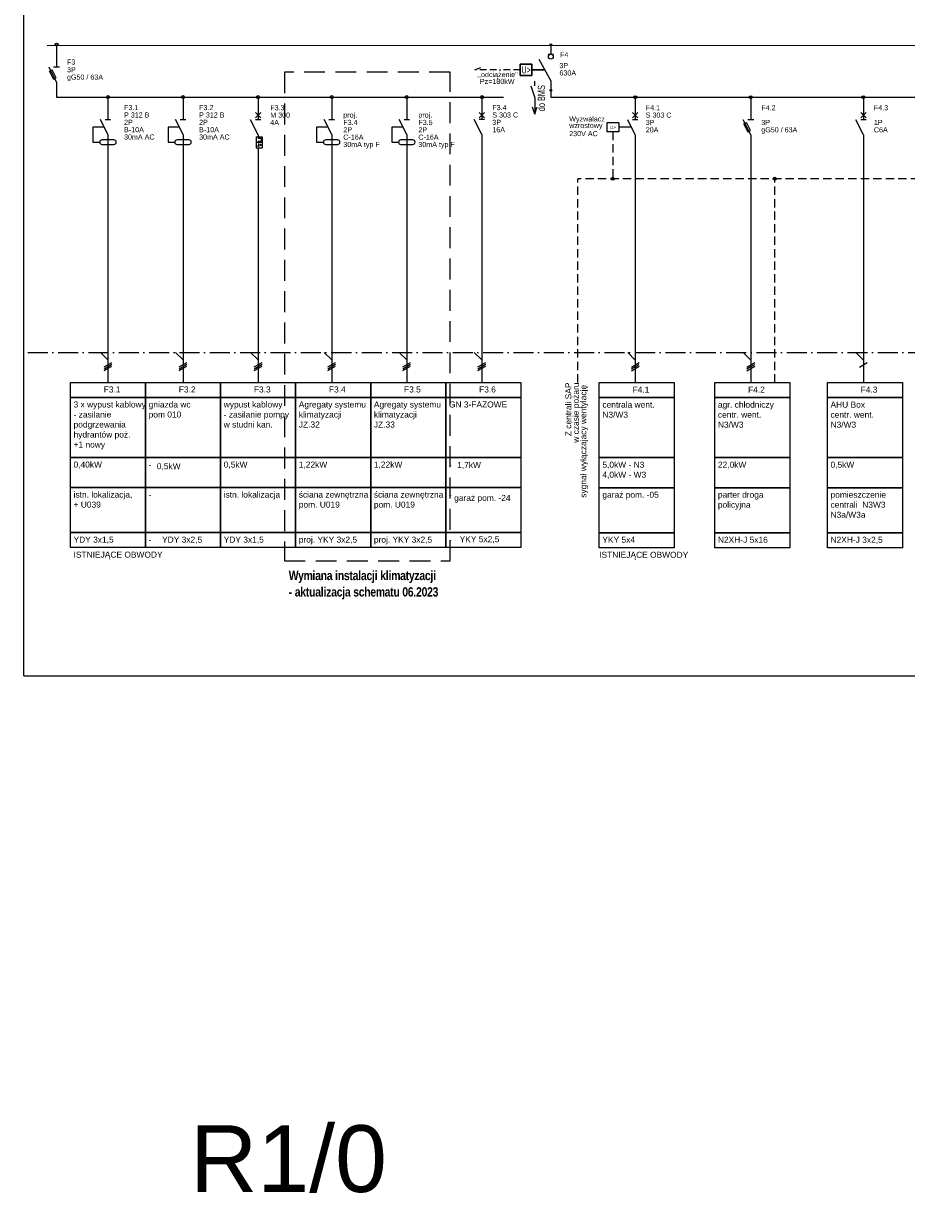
# Model space of a CAD drawing. Header units: centimetres. Extents: x -4250 to -484, y 169 to 6592.
# Tile 44 of 178: x -2691 to -2426, y 2811 to 3166. Entities that reach past the tile are written whole.
import ezdxf
from ezdxf.enums import TextEntityAlignment as Align

# ---------------------------------------------------------------- set-up
doc = ezdxf.new("R2010")
doc.units = ezdxf.units.CM
for name, pattern in [('ACAD_ISO10W100', [18, 12, -3, 0, -3]), ('BORDER2', [0.875, 0.25, -0.125, 0.25, -0.125, 0, -0.125]), ('DISCONTINU2', [0.375, 0.25, -0.125]), ('MIXTE', [1, 0.5, -0.19, 0.12, -0.19])]:
    doc.linetypes.add(name, pattern=pattern)
for name, color, linetype in [('1', 7, 'Continuous'), ('4', 7, 'Continuous'), ('BMS', 3, 'Continuous'), ('Single line', 7, 'Continuous')]:
    doc.layers.add(name, color=color, linetype=linetype)
doc.layers.add('EL_aparaty', color=152, linetype='Continuous', lineweight=20)
doc.layers.add('EL_SZR', color=2, linetype='MIXTE', lineweight=20)
doc.styles.add('ARIAL', font='arial.ttf')
doc.styles.add('OPIS_LAYOUT', font='arial.ttf', dxfattribs={"width": 0.7})

# ---------------------------------------------------------------- blocks, each defined once
blk = doc.blocks.new('s_ns_disconn_toggle_fixed')
at = {"layer": 'Single line'}
for p, q in [((0, 0), (0, -4)), ((-1.19, -4.01), (1.16, -4.01)), ((-5, -6), (0, -15)), ((0, -15), (0, -19))]:
    blk.add_line(p, q, dxfattribs=at)
for centre in [(0, 0), (0, -19)]:
    blk.add_circle(centre, 0.345, dxfattribs=at)
at = {"layer": 'Single line', "ltscale": 4}
blk.add_circle((0, -5), 1, dxfattribs=at)
at = {"layer": 'Single line'}
for tag, p, flags in [('DESIGNATION', (5.12, -4.66), 8), ('2', (5.12, -10.66), 8), ('SHORTNAME', (5.12, -7.66), 8), ('1', (11.47, -7.66), 8), ('4', (5.12, -16.66), 9), ('3', (5.12, -13.66), 8), ('5', (5.12, -19.66), 9), ('REFNB', (5.12, -22.66), 9), ('LONGNAME', (5.12, -25.66), 9)]:
    blk.add_attdef(tag, p, '', height=2, dxfattribs=dict(at, flags=flags))

msp = doc.modelspace()

# ---------------------------------------------------------------- linework, layer by layer
for p, q in [((-2690.9066, 2970.6448), (-2690.9066, 3390.6448)), ((-2532.9189, 3146.0996), (-2532.9189, 3144.0303)), ((-2690.9066, 2970.6448), (-1448.4185, 2970.6448))]:
    msp.add_line(p, q)
at = {"linetype": 'DISCONTINU2', "ltscale": 10}
for p, q in [((-2514.3764, 3133.6893), (-2514.3764, 3119.5941)), ((-2524.8233, 3058.5213), (-2524.8233, 3119.5941)), ((-2465.8455, 3058.5213), (-2465.8455, 3119.5941))]:
    msp.add_line(p, q, dxfattribs=at)
at = {"color": 10, "linetype": 'DISCONTINU2', "ltscale": 25}
msp.add_lwpolyline([(-2612.771, 3005.0543), (-2563.1173, 3005.0543), (-2563.1173, 3151.519), (-2612.771, 3151.519)], close=True, dxfattribs=at)
at = {"linetype": 'DISCONTINU2', "ltscale": 10}
msp.add_lwpolyline([(-2287.5761, 3119.5941), (-2524.8233, 3119.5941)], dxfattribs=at)
at = {"linetype": 'ACAD_ISO10W100', "ltscale": 0.5}
msp.add_lwpolyline([(-2689.7117, 3067.5597), (-1613.031, 3067.269)], dxfattribs=at)
at = {"color": 4}
for points in [[(-2676.9063, 3058.5663), (-2654.4063, 3058.5663), (-2654.4063, 3054.0663), (-2676.9063, 3054.0663), (-2676.9063, 3058.5663)], [(-2654.4063, 3058.5663), (-2631.9063, 3058.5663), (-2631.9063, 3054.0663), (-2654.4063, 3054.0663), (-2654.4063, 3058.5663)], [(-2631.9063, 3058.5663), (-2609.4063, 3058.5663), (-2609.4063, 3054.0663), (-2631.9063, 3054.0663), (-2631.9063, 3058.5663)], [(-2609.4063, 3058.5663), (-2586.9063, 3058.5663), (-2586.9063, 3054.0663), (-2609.4063, 3054.0663), (-2609.4063, 3058.5663)], [(-2586.9063, 3058.5663), (-2564.4063, 3058.5663), (-2564.4063, 3054.0663), (-2586.9063, 3054.0663), (-2586.9063, 3058.5663)], [(-2564.4063, 3058.5663), (-2541.9063, 3058.5663), (-2541.9063, 3054.0663), (-2564.4063, 3054.0663), (-2564.4063, 3058.5663)], [(-2518.4264, 3058.5213), (-2495.9264, 3058.5213), (-2495.9264, 3054.0213), (-2518.4264, 3054.0213), (-2518.4264, 3058.5213)], [(-2676.9063, 3054.0663), (-2654.4063, 3054.0663), (-2654.4063, 3036.0663), (-2676.9063, 3036.0663), (-2676.9063, 3054.0663)], [(-2654.4063, 3054.0663), (-2631.9063, 3054.0663), (-2631.9063, 3036.0663), (-2654.4063, 3036.0663), (-2654.4063, 3054.0663)], [(-2631.9063, 3054.0663), (-2609.4063, 3054.0663), (-2609.4063, 3036.0663), (-2631.9063, 3036.0663), (-2631.9063, 3054.0663)], [(-2609.4063, 3054.0663), (-2586.9063, 3054.0663), (-2586.9063, 3036.0663), (-2609.4063, 3036.0663), (-2609.4063, 3054.0663)], [(-2586.9063, 3054.0663), (-2564.4063, 3054.0663), (-2564.4063, 3036.0663), (-2586.9063, 3036.0663), (-2586.9063, 3054.0663)], [(-2564.4063, 3054.0663), (-2541.9063, 3054.0663), (-2541.9063, 3036.0663), (-2564.4063, 3036.0663), (-2564.4063, 3054.0663)], [(-2518.4264, 3054.0213), (-2495.9264, 3054.0213), (-2495.9264, 3036.0213), (-2518.4264, 3036.0213), (-2518.4264, 3054.0213)], [(-2676.9063, 3036.0663), (-2654.4063, 3036.0663), (-2654.4063, 3027.0663), (-2676.9063, 3027.0663), (-2676.9063, 3036.0663)], [(-2654.4063, 3036.0663), (-2631.9063, 3036.0663), (-2631.9063, 3027.0663), (-2654.4063, 3027.0663), (-2654.4063, 3036.0663)], [(-2631.9063, 3036.0663), (-2609.4063, 3036.0663), (-2609.4063, 3027.0663), (-2631.9063, 3027.0663), (-2631.9063, 3036.0663)], [(-2609.4063, 3036.0663), (-2586.9063, 3036.0663), (-2586.9063, 3027.0663), (-2609.4063, 3027.0663), (-2609.4063, 3036.0663)], [(-2586.9063, 3036.0663), (-2564.4063, 3036.0663), (-2564.4063, 3027.0663), (-2586.9063, 3027.0663), (-2586.9063, 3036.0663)], [(-2564.4063, 3036.0663), (-2541.9063, 3036.0663), (-2541.9063, 3027.0663), (-2564.4063, 3027.0663), (-2564.4063, 3036.0663)], [(-2518.4264, 3036.0213), (-2495.9264, 3036.0213), (-2495.9264, 3027.0213), (-2518.4264, 3027.0213), (-2518.4264, 3036.0213)], [(-2676.9063, 3027.0663), (-2654.4063, 3027.0663), (-2654.4063, 3013.5663), (-2676.9063, 3013.5663), (-2676.9063, 3027.0663)], [(-2654.4063, 3027.0663), (-2631.9063, 3027.0663), (-2631.9063, 3013.5663), (-2654.4063, 3013.5663), (-2654.4063, 3027.0663)], [(-2631.9063, 3027.0663), (-2609.4063, 3027.0663), (-2609.4063, 3013.5663), (-2631.9063, 3013.5663), (-2631.9063, 3027.0663)], [(-2609.4063, 3027.0663), (-2586.9063, 3027.0663), (-2586.9063, 3013.5663), (-2609.4063, 3013.5663), (-2609.4063, 3027.0663)], [(-2586.9063, 3027.0663), (-2564.4063, 3027.0663), (-2564.4063, 3013.5663), (-2586.9063, 3013.5663), (-2586.9063, 3027.0663)], [(-2564.4063, 3027.0663), (-2541.9063, 3027.0663), (-2541.9063, 3013.5663), (-2564.4063, 3013.5663), (-2564.4063, 3027.0663)], [(-2518.4264, 3027.0213), (-2495.9264, 3027.0213), (-2495.9264, 3013.5213), (-2518.4264, 3013.5213), (-2518.4264, 3027.0213)], [(-2676.9063, 3013.5663), (-2654.4063, 3013.5663), (-2654.4063, 3009.0663), (-2676.9063, 3009.0663), (-2676.9063, 3013.5663)], [(-2654.4063, 3013.5663), (-2631.9063, 3013.5663), (-2631.9063, 3009.0663), (-2654.4063, 3009.0663), (-2654.4063, 3013.5663)], [(-2631.9063, 3013.5663), (-2609.4063, 3013.5663), (-2609.4063, 3009.0663), (-2631.9063, 3009.0663), (-2631.9063, 3013.5663)], [(-2609.4063, 3013.5663), (-2586.9063, 3013.5663), (-2586.9063, 3009.0663), (-2609.4063, 3009.0663), (-2609.4063, 3013.5663)], [(-2586.9063, 3013.5663), (-2564.4063, 3013.5663), (-2564.4063, 3009.0663), (-2586.9063, 3009.0663), (-2586.9063, 3013.5663)], [(-2564.4063, 3013.5663), (-2541.9063, 3013.5663), (-2541.9063, 3009.0663), (-2564.4063, 3009.0663), (-2564.4063, 3013.5663)], [(-2518.4264, 3013.5213), (-2495.9264, 3013.5213), (-2495.9264, 3009.0213), (-2518.4264, 3009.0213), (-2518.4264, 3013.5213)]]:
    msp.add_lwpolyline(points, dxfattribs=at)
at = {"color": 1}
for points in [[(-2483.8063, 3058.5213), (-2461.3063, 3058.5213), (-2461.3063, 3054.0213), (-2483.8063, 3054.0213), (-2483.8063, 3058.5213)], [(-2450.0563, 3058.5213), (-2427.5563, 3058.5213), (-2427.5563, 3054.0213), (-2450.0563, 3054.0213), (-2450.0563, 3058.5213)], [(-2483.8063, 3054.0213), (-2461.3063, 3054.0213), (-2461.3063, 3036.0213), (-2483.8063, 3036.0213), (-2483.8063, 3054.0213)], [(-2450.0563, 3054.0213), (-2427.5563, 3054.0213), (-2427.5563, 3036.0213), (-2450.0563, 3036.0213), (-2450.0563, 3054.0213)], [(-2483.8063, 3036.0213), (-2461.3063, 3036.0213), (-2461.3063, 3027.0213), (-2483.8063, 3027.0213), (-2483.8063, 3036.0213)], [(-2450.0563, 3036.0213), (-2427.5563, 3036.0213), (-2427.5563, 3027.0213), (-2450.0563, 3027.0213), (-2450.0563, 3036.0213)], [(-2483.8063, 3027.0213), (-2461.3063, 3027.0213), (-2461.3063, 3013.5213), (-2483.8063, 3013.5213), (-2483.8063, 3027.0213)], [(-2450.0563, 3027.0213), (-2427.5563, 3027.0213), (-2427.5563, 3013.5213), (-2450.0563, 3013.5213), (-2450.0563, 3027.0213)], [(-2483.8063, 3013.5213), (-2461.3063, 3013.5213), (-2461.3063, 3009.0213), (-2483.8063, 3009.0213), (-2483.8063, 3013.5213)], [(-2450.0563, 3013.5213), (-2427.5563, 3013.5213), (-2427.5563, 3009.0213), (-2450.0563, 3009.0213), (-2450.0563, 3013.5213)]]:
    msp.add_lwpolyline(points, dxfattribs=at)
at = {"layer": '1'}
for p, q in [((-2683.8389, 3159.5592), (-1707.4879, 3159.8246)), ((-2681.0674, 3144.0753), (-2547.1332, 3144.0681)), ((-2532.9189, 3144.0303), (-1810.8392, 3144.0361)), ((-2512.5764, 3136.3893), (-2516.1764, 3136.3893)), ((-2516.1764, 3136.3893), (-2516.1764, 3133.6893)), ((-2512.5764, 3136.3893), (-2512.5764, 3133.6893)), ((-2512.5764, 3133.6893), (-2516.1764, 3133.6893)), ((-2665.6563, 3128.3246), (-2665.6563, 3058.5663)), ((-2643.1563, 3128.3246), (-2643.1563, 3058.5663)), ((-2598.6063, 3128.3246), (-2598.6063, 3058.5663)), ((-2576.1063, 3128.3246), (-2576.1063, 3058.5663)), ((-2553.6063, 3128.3246), (-2553.6063, 3058.5663)), ((-2507.6264, 3128.2803), (-2507.6264, 3058.5213)), ((-2620.6563, 3126.0296), (-2620.6563, 3058.5663)), ((-2439.2563, 3097.9008), (-2439.2563, 3093.4008)), ((-2667.9063, 3067.5753), (-2665.6563, 3065.3253)), ((-2645.4063, 3067.5753), (-2643.1563, 3065.3253)), ((-2622.9063, 3067.5753), (-2620.6563, 3065.3253)), ((-2600.8563, 3067.5753), (-2598.6063, 3065.3253)), ((-2578.3563, 3067.5753), (-2576.1063, 3065.3253)), ((-2555.8563, 3067.5753), (-2553.6063, 3065.3253)), ((-2509.8764, 3067.5303), (-2507.6264, 3065.2803)), ((-2666.8263, 3063.2103), (-2664.4863, 3064.5603)), ((-2666.8263, 3062.6703), (-2664.4863, 3064.0203)), ((-2644.3263, 3063.2103), (-2641.9863, 3064.5603)), ((-2644.3263, 3062.6703), (-2641.9863, 3064.0203)), ((-2621.8263, 3063.2103), (-2619.4863, 3064.5603)), ((-2621.8263, 3062.6703), (-2619.4863, 3064.0203)), ((-2599.7763, 3063.2103), (-2597.4363, 3064.5603)), ((-2599.7763, 3062.6703), (-2597.4363, 3064.0203)), ((-2577.2763, 3063.2103), (-2574.9363, 3064.5603)), ((-2577.2763, 3062.6703), (-2574.9363, 3064.0203)), ((-2554.7763, 3063.2103), (-2552.4363, 3064.5603)), ((-2554.7763, 3062.6703), (-2552.4363, 3064.0203)), ((-2508.7964, 3063.1653), (-2506.4564, 3064.5153)), ((-2508.7964, 3062.6253), (-2506.4564, 3063.9753)), ((-2666.8263, 3062.1303), (-2664.4863, 3063.4803)), ((-2644.3263, 3062.1303), (-2641.9863, 3063.4803)), ((-2621.8263, 3062.1303), (-2619.4863, 3063.4803)), ((-2599.7763, 3062.1303), (-2597.4363, 3063.4803)), ((-2577.2763, 3062.1303), (-2574.9363, 3063.4803)), ((-2554.7763, 3062.1303), (-2552.4363, 3063.4803)), ((-2508.7964, 3062.0853), (-2506.4564, 3063.4353))]:
    msp.add_line(p, q, dxfattribs=at)
at = {"layer": '1', "color": 1}
for p, q in [((-2681.0674, 3159.8246), (-2681.0674, 3157.5296)), ((-2681.0674, 3157.5746), (-2681.0674, 3153.0746)), ((-2681.0674, 3148.5746), (-2683.3174, 3153.0746)), ((-2680.1674, 3153.0746), (-2681.9674, 3153.0746)), ((-2683.1914, 3151.8236), (-2682.3904, 3152.2286)), ((-2681.9854, 3149.4116), (-2683.1914, 3151.8236)), ((-2681.1844, 3149.8166), (-2682.3904, 3152.2286)), ((-2681.9854, 3149.4116), (-2681.1844, 3149.8166)), ((-2681.0674, 3148.5746), (-2681.0674, 3144.0753)), ((-2473.0063, 3144.0303), (-2473.0063, 3141.7353)), ((-2439.2563, 3144.0303), (-2439.2563, 3141.7353)), ((-2473.0063, 3141.7803), (-2473.0063, 3137.2803)), ((-2440.0663, 3137.8203), (-2438.4463, 3139.4403)), ((-2438.4463, 3137.8203), (-2440.0663, 3139.4403)), ((-2439.2563, 3141.7803), (-2439.2563, 3137.2803)), ((-2473.0063, 3132.7803), (-2475.2563, 3137.2803)), ((-2475.1303, 3136.0293), (-2474.3293, 3136.4343)), ((-2473.9243, 3133.6173), (-2475.1303, 3136.0293)), ((-2473.1233, 3134.0223), (-2474.3293, 3136.4343)), ((-2472.1063, 3137.2803), (-2473.9063, 3137.2803)), ((-2439.2563, 3132.7803), (-2441.5063, 3137.2803)), ((-2438.4463, 3137.2803), (-2440.0663, 3137.2803)), ((-2473.9243, 3133.6173), (-2473.1233, 3134.0223)), ((-2473.0063, 3132.7803), (-2473.0063, 3128.2803)), ((-2439.2563, 3132.7803), (-2439.2563, 3097.9008)), ((-2473.0063, 3128.2803), (-2473.0063, 3093.4008)), ((-2473.0063, 3093.4008), (-2473.0063, 3058.5213)), ((-2439.2563, 3093.4008), (-2439.2563, 3058.5213)), ((-2475.2563, 3067.5303), (-2473.0063, 3065.2803)), ((-2441.5063, 3067.5303), (-2439.2563, 3065.2803)), ((-2474.1763, 3063.1653), (-2471.8363, 3064.5153)), ((-2474.1763, 3062.6253), (-2471.8363, 3063.9753)), ((-2440.4263, 3063.1653), (-2438.0863, 3064.5153)), ((-2474.1763, 3062.0853), (-2471.8363, 3063.4353))]:
    msp.add_line(p, q, dxfattribs=at)
at = {"layer": '1', "color": 4}
for p, q in [((-2665.6563, 3144.0746), (-2665.6563, 3141.7796)), ((-2665.6563, 3144.0746), (-2665.6563, 3141.7796)), ((-2643.1563, 3144.0746), (-2643.1563, 3141.7796)), ((-2643.1563, 3144.0746), (-2643.1563, 3141.7796)), ((-2620.6563, 3144.0746), (-2620.6563, 3141.7796)), ((-2665.6563, 3141.8246), (-2665.6563, 3137.3246)), ((-2643.1563, 3141.8246), (-2643.1563, 3137.3246)), ((-2619.8463, 3137.8196), (-2621.4663, 3139.4396)), ((-2621.4663, 3137.8196), (-2619.8463, 3139.4396)), ((-2620.6563, 3141.7796), (-2620.6563, 3137.2796)), ((-2666.7813, 3135.0746), (-2670.1563, 3135.0746)), ((-2670.1563, 3135.0746), (-2670.1563, 3130.5746)), ((-2665.6563, 3132.8246), (-2667.9063, 3137.3246)), ((-2666.4663, 3137.3246), (-2664.8463, 3137.3246)), ((-2644.2813, 3135.0746), (-2647.6563, 3135.0746)), ((-2647.6563, 3135.0746), (-2647.6563, 3130.5746)), ((-2643.1563, 3132.8246), (-2645.4063, 3137.3246)), ((-2643.9663, 3137.3246), (-2642.3463, 3137.3246)), ((-2620.6563, 3132.7796), (-2622.9063, 3137.2796)), ((-2619.8463, 3137.2796), (-2621.4663, 3137.2796)), ((-2663.8563, 3131.2496), (-2667.4563, 3131.2496)), ((-2665.6563, 3132.8246), (-2665.6563, 3128.3246)), ((-2641.3563, 3131.2496), (-2644.9563, 3131.2496)), ((-2643.1563, 3132.8246), (-2643.1563, 3128.3246)), ((-2621.1963, 3132.1496), (-2621.1963, 3128.9096)), ((-2621.1963, 3132.1496), (-2619.3963, 3132.1496)), ((-2620.6563, 3132.7796), (-2620.6563, 3131.7896)), ((-2620.6563, 3131.7896), (-2619.7563, 3131.7896)), ((-2619.7563, 3131.7896), (-2619.7563, 3130.8896)), ((-2619.3963, 3132.1496), (-2619.3963, 3128.9096)), ((-2670.1563, 3130.5746), (-2668.1313, 3130.5746)), ((-2667.4563, 3129.8996), (-2663.8563, 3129.8996)), ((-2647.6563, 3130.5746), (-2645.6313, 3130.5746)), ((-2644.9563, 3129.8996), (-2641.3563, 3129.8996)), ((-2621.1963, 3130.5296), (-2619.3963, 3130.5296)), ((-2621.1963, 3128.9096), (-2619.3963, 3128.9096)), ((-2620.7913, 3129.3596), (-2620.5213, 3129.3596)), ((-2620.6563, 3130.8896), (-2620.6563, 3130.5296)), ((-2620.6563, 3130.8896), (-2619.7563, 3130.8896)), ((-2620.5303, 3130.0796), (-2620.6563, 3129.3596)), ((-2620.6563, 3130.0796), (-2620.3953, 3130.0796)), ((-2620.6563, 3128.9096), (-2620.6563, 3128.2796)), ((-2620.6563, 3128.3246), (-2620.6563, 3126.0296)), ((-2620.2153, 3130.0796), (-2619.6753, 3129.7196)), ((-2619.6753, 3129.7196), (-2620.2153, 3129.3596)), ((-2620.6563, 3126.0296), (-2620.6563, 3126.0296))]:
    msp.add_line(p, q, dxfattribs=at)
at = {"layer": '1', "color": 3}
for p, q in [((-2598.6063, 3144.0746), (-2598.6063, 3141.7796)), ((-2576.1063, 3144.0746), (-2576.1063, 3141.7796)), ((-2576.1063, 3144.0746), (-2576.1063, 3141.7796)), ((-2553.6063, 3144.0746), (-2553.6063, 3141.7796)), ((-2507.6264, 3144.0303), (-2507.6264, 3141.7353)), ((-2598.6063, 3141.8246), (-2598.6063, 3137.3246)), ((-2576.1063, 3141.8246), (-2576.1063, 3137.3246)), ((-2552.7963, 3137.8646), (-2554.4163, 3139.4846)), ((-2554.4163, 3137.8646), (-2552.7963, 3139.4846)), ((-2553.6063, 3141.8246), (-2553.6063, 3137.3246)), ((-2506.8164, 3137.8203), (-2508.4364, 3139.4403)), ((-2508.4364, 3137.8203), (-2506.8164, 3139.4403)), ((-2507.6264, 3141.7803), (-2507.6264, 3137.2803)), ((-2599.7313, 3135.0746), (-2603.1063, 3135.0746)), ((-2603.1063, 3135.0746), (-2603.1063, 3130.5746)), ((-2598.6063, 3132.8246), (-2600.8563, 3137.3246)), ((-2599.4163, 3137.3246), (-2597.7963, 3137.3246)), ((-2577.2313, 3135.0746), (-2580.6063, 3135.0746)), ((-2580.6063, 3135.0746), (-2580.6063, 3130.5746)), ((-2576.1063, 3132.8246), (-2578.3563, 3137.3246)), ((-2576.9163, 3137.3246), (-2575.2963, 3137.3246)), ((-2553.6063, 3132.8246), (-2555.8563, 3137.3246)), ((-2552.7963, 3137.3246), (-2554.4163, 3137.3246)), ((-2508.7514, 3135.0303), (-2512.5764, 3135.0393)), ((-2507.6264, 3132.7803), (-2509.8764, 3137.2803)), ((-2506.8164, 3137.2803), (-2508.4364, 3137.2803)), ((-2596.8063, 3131.2496), (-2600.4063, 3131.2496)), ((-2598.6063, 3132.8246), (-2598.6063, 3128.3246)), ((-2574.3063, 3131.2496), (-2577.9063, 3131.2496)), ((-2576.1063, 3132.8246), (-2576.1063, 3128.3246)), ((-2553.6063, 3132.8246), (-2553.6063, 3128.3246)), ((-2507.6264, 3132.7803), (-2507.6264, 3128.2803)), ((-2603.1063, 3130.5746), (-2601.0813, 3130.5746)), ((-2600.4063, 3129.8996), (-2596.8063, 3129.8996)), ((-2580.6063, 3130.5746), (-2578.5813, 3130.5746)), ((-2577.9063, 3129.8996), (-2574.3063, 3129.8996))]:
    msp.add_line(p, q, dxfattribs=at)
at = {"layer": '1', "color": 4}
msp.add_circle((-2620.6563, 3144.0746), 0.45, dxfattribs=at)
for centre, start, end in [((-2667.4563, 3130.5746), 90, 270), ((-2663.8563, 3130.5746), 270, 90), ((-2644.9563, 3130.5746), 90, 270), ((-2641.3563, 3130.5746), 270, 90)]:
    msp.add_arc(centre, 0.675, start, end, dxfattribs=at)
at = {"layer": '1', "color": 3}
for centre, start, end in [((-2600.4063, 3130.5746), 90, 270), ((-2596.8063, 3130.5746), 270, 90), ((-2577.9063, 3130.5746), 90, 270), ((-2574.3063, 3130.5746), 270, 90)]:
    msp.add_arc(centre, 0.675, start, end, dxfattribs=at)
at = {"layer": 'BMS'}
for p, q in [((-2538.9482, 3147.4294), (-2537.7731, 3143.8294)), ((-2537.7992, 3148.8694), (-2537.7992, 3147.4294)), ((-2537.7731, 3143.8294), (-2537.7731, 3143.2894)), ((-2537.7731, 3143.2894), (-2537.7731, 3138.9534)), ((-2537.7731, 3138.9534), (-2538.4321, 3141.0504)), ((-2537.7731, 3138.9534), (-2537.114, 3141.0504))]:
    msp.add_line(p, q, dxfattribs=at)
at = {"layer": 'Defpoints', "color": 1, "linetype": 'Continuous'}
for centre in [(-2681.0674, 3159.8246), (-2473.0063, 3144.0303), (-2439.2563, 3144.0303)]:
    msp.add_circle(centre, 0.45, dxfattribs=at)
at = {"layer": 'Defpoints', "color": 4, "linetype": 'Continuous'}
for centre in [(-2665.6563, 3144.0746), (-2643.1563, 3144.0746)]:
    msp.add_circle(centre, 0.45, dxfattribs=at)
at = {"layer": 'Defpoints', "color": 3, "linetype": 'Continuous'}
for centre in [(-2598.6063, 3144.0746), (-2576.1063, 3144.0746), (-2553.6063, 3144.0746), (-2507.6264, 3144.0303), (-2514.3764, 3119.5941), (-2465.8455, 3119.5941)]:
    msp.add_circle(centre, 0.45, dxfattribs=at)
at = {"layer": 'EL_aparaty', "lineweight": 30}
for p, q in [((-2542.0717, 3150.4957), (-2542.0717, 3153.9434)), ((-2542.0717, 3153.9434), (-2538.6239, 3153.9434)), ((-2538.6239, 3153.9434), (-2538.6239, 3150.4957)), ((-2542.0717, 3150.4957), (-2538.6239, 3150.4957)), ((-2534.7189, 3152.2196), (-2538.6239, 3152.2196))]:
    msp.add_line(p, q, dxfattribs=at)
at = {"layer": 'EL_SZR', "linetype": 'BORDER2', "ltscale": 8}
for p, q in [((-2555.7384, 3152.2196), (-2553.4588, 3153.0499)), ((-2542.0717, 3152.2196), (-2555.7384, 3152.2196))]:
    msp.add_line(p, q, dxfattribs=at)

# ---------------------------------------------------------------- block references
at = {"layer": '4', "linetype": 'ACAD_ISO10W100', "xscale": 0.7200000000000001, "yscale": 0.7200000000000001, "zscale": 0.7200000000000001}
msp.add_blockref('s_ns_disconn_toggle_fixed', (-2532.9189, 3159.7796), dxfattribs=at)

# ---------------------------------------------------------------- texts
at = {"color": 4, "style": 'ARIAL'}
for s, p in [('F3.1', (-2666.9253, 3055.5513)), ('F3.2', (-2644.4253, 3055.5513)), ('F3.3', (-2621.9253, 3055.5513)), ('F3.4', (-2599.4253, 3055.5513)), ('F3.5', (-2576.9253, 3055.5513)), ('F3.6', (-2554.4253, 3055.5513)), ('F4.1', (-2508.4454, 3055.5063))]:
    msp.add_text(s, height=1.8, dxfattribs=at).set_placement(p)
at = {"color": 4, "linetype": 'Continuous', "style": 'ARIAL'}
for s, p in [('Z centrali SAP', (-2526.7854, 3058.5213)), ('w czasie pożaru', (-2524.5354, 3058.5213)), ('sygnał wyłączajacy wentylację ', (-2522.2854, 3058.5213))]:
    msp.add_text(s, height=1.8, rotation=90, dxfattribs=at).set_placement(p, align=Align.RIGHT)
at = {"color": 1, "style": 'ARIAL'}
for s, p in [('F4.2', (-2473.8253, 3055.5063)), ('F4.3', (-2440.0753, 3055.5063))]:
    msp.add_text(s, height=1.8, dxfattribs=at).set_placement(p)
at = {"color": 1, "linetype": 'Continuous', "char_height": 1.8, "width": 27.81648, "attachment_point": 1, "style": 'ARIAL'}
for s, insert in [('agr. chłodniczy\\Pcentr. went.\\PN3/W3', (-2482.8613, 3052.8063)), ('AHU Box\\Pcentr. went.\\PN3/W3', (-2449.1113, 3052.8063)), ('22,0kW', (-2482.8613, 3034.8063)), ('0,5kW', (-2449.1113, 3034.8063)), ('parter droga \\Ppolicyjna', (-2482.8613, 3025.8063)), ('pomieszczenie \\Pcentrali  N3W3\\PN3a/W3a', (-2449.1113, 3025.8063)), ('N2XH-J 5x16', (-2482.8613, 3012.3063)), ('N2XH-J 3x2,5', (-2449.1113, 3012.3063))]:
    msp.add_mtext(s, dxfattribs=dict(at, insert=insert))
at = {"color": 4, "linetype": 'Continuous', "char_height": 1.8, "attachment_point": 1, "style": 'ARIAL'}
for s, insert, width in [('\\fArial|b0|i0|c238|p34;3 x wypust kablowy\\P- zasilanie\\Ppodgrzewania\\Phydrantów poż.\\P+1 nowy', (-2675.9613, 3052.8513), 27.81648), ('gniazda wc\\Ppom 010', (-2653.4613, 3052.8513), 27.81648), ('{\\fArial|b0|i0|c238|p34;wypust kablowy\\P- zasilanie pompy\\Pw studni kan.}', (-2630.9613, 3052.8513), 27.81648), ('Agregaty systemu klimatyzacji\\PJZ.32', (-2608.4613, 3052.8513), 27.81648), ('Agregaty systemu klimatyzacji\\PJZ.33', (-2585.9613, 3052.8513), 27.81648), ('GN 3-FAZOWE', (-2563.4613, 3052.8513), 27.81648), ('{\\fArial|b0|i0|c238|p34;centrala went.\\PN3/W3}', (-2517.4814, 3052.8063), 27.81648), ('\\fArial|b0|i0|c238|p34;0,40kW', (-2675.9613, 3034.8513), 27.81648), ('{\\fArial|b0|i0|c238|p34;0,5kW}', (-2651.0051, 3034.359), 27.81648), ('{\\fArial|b0|i0|c238|p34;0,5kW}', (-2630.9613, 3034.8513), 27.81648), ('1,22kW', (-2608.4613, 3034.8513), 27.81648), ('1,22kW', (-2585.9613, 3034.8513), 27.81648), ('{\\fArial|b0|i0|c238|p34;1,7kW}', (-2560.9962, 3034.7279), 27.81648), ('{\\fArial|b0|i0|c238|p34;5,0kW - N3\\P4,0kW - W3}', (-2517.4814, 3034.8063), 27.81648), ('\\fArial|b0|i0|c238|p34;istn. lokalizacja,\\P+ U039', (-2675.9613, 3025.8513), 27.81648), ('\\fArial|b0|i0|c238|p34;istn. lokalizacja', (-2630.9613, 3025.8513), 27.81648), ('ściana zewnętrzna \\Ppom. U019', (-2608.4613, 3025.8513), 27.81648), ('ściana zewnętrzna \\Ppom. U019', (-2585.9613, 3025.8513), 27.81648), ('garaż pom. -24', (-2561.9056, 3024.8638), 27.81648), ('{\\fArial|b0|i0|c238|p34;garaż pom. -05}', (-2517.4814, 3025.8063), 27.81648), ('{\\fArial|b0|i0|c238|p34;YDY 3x1,5}', (-2675.9613, 3012.3513), 27.81648), ('YDY 3x2,5', (-2649.4316, 3012.3513), 27.81648), ('{\\fArial|b0|i0|c238|p34;YDY 3x1,5}', (-2630.9613, 3012.3513), 27.81648), ('proj. YKY 3x2,5', (-2608.4613, 3012.3513), 27.81648), ('proj. YKY 3x2,5', (-2585.9613, 3012.3513), 27.81648), ('{\\fArial|b0|i0|c238|p34;YKY 5x2,5}', (-2560.2547, 3012.4748), 27.81648), ('{\\fArial|b0|i0|c238|p34;YKY 5x4}', (-2517.4814, 3012.3063), 27.81648), ('ISTNIEJĄCE OBWODY', (-2675.9613, 3007.8513), 48.376992), ('ISTNIEJĄCE OBWODY', (-2518.4264, 3007.8063), 48.814499)]:
    msp.add_mtext(s, dxfattribs=dict(at, insert=insert, width=width))
at = {"color": 3, "linetype": 'Continuous', "char_height": 1.8, "width": 27.81648, "attachment_point": 1, "style": 'ARIAL'}
for insert in [(-2653.4613, 3034.8513), (-2563.4613, 3034.8513), (-2653.4613, 3025.8513), (-2563.4613, 3025.8513), (-2653.4613, 3012.3513), (-2563.4613, 3012.3513)]:
    msp.add_mtext('-', dxfattribs=dict(at, insert=insert))
at = {"color": 13, "char_height": 2.8, "width": 97.718184, "attachment_point": 4, "style": 'OPIS_LAYOUT'}
for s, insert in [('{\\fArial|b1|i0|c238|p34;\\W0.8;\\T0.95;Wymiana instalacji klimatyzacji }', (-2611.4802, 3000.2931)), ('{\\fArial|b1|i0|c238|p34;\\W0.8;\\T0.95;- aktualizacja schematu 06.2023}', (-2611.4802, 2995.3714))]:
    msp.add_mtext(s, dxfattribs=dict(at, insert=insert))
at = {"layer": '1', "color": 1, "style": 'ARIAL'}
for s, p in [('F4', (-2530.1797, 3155.9948)), ('3P', (-2677.9264, 3151.4996)), ('F3', (-2677.9264, 3153.8136)), ('3P', (-2530.3696, 3152.7558)), ('gG50 / 63A', (-2677.9264, 3149.2946)), (' 630A', (-2530.9475, 3150.5508)), ('F4.2', (-2469.8653, 3140.1153)), ('F4.3', (-2436.1153, 3140.1153)), ('3P', (-2469.8653, 3135.7053)), ('gG50 / 63A', (-2469.8653, 3133.5003)), ('C6A', (-2436.1153, 3133.5003)), ('1P', (-2436.1153, 3135.7053))]:
    msp.add_text(s, height=1.53, dxfattribs=at).set_placement(p)
at = {"layer": '1', "color": 3, "style": 'ARIAL'}
for s, p in [(",,odciążenie''", (-2555.0394, 3150.065)), ('Pz=180kW', (-2554.1971, 3148.0141)), ('proj.', (-2595.1263, 3137.9273)), ('proj.', (-2572.6263, 3137.9273)), ('S 303 C', (-2550.4653, 3137.9546)), ('F3.4', (-2550.4653, 3140.1596)), ('Wyzwalacz', (-2527.416, 3136.775)), ('S 303 C', (-2504.4854, 3137.9103)), ('F4.1', (-2504.4854, 3140.1153)), ('2P', (-2595.1263, 3133.5173)), ('F3.4', (-2595.1263, 3135.7223)), ('2P', (-2572.6263, 3133.5173)), ('F3.5', (-2572.6263, 3135.7223)), ('3P', (-2550.4653, 3135.7496)), ('16A', (-2550.4653, 3133.5446)), ('wzrostowy', (-2527.416, 3134.795)), ('3P', (-2504.4854, 3135.7053)), ('20A', (-2504.4854, 3133.5003)), ('C-16A', (-2595.1263, 3131.3123)), ('C-16A', (-2572.6263, 3131.3123)), ('230V AC', (-2527.416, 3132.365)), ('30mA typ F', (-2595.1263, 3129.1073)), ('30mA typ F', (-2572.6263, 3129.1073))]:
    msp.add_text(s, height=1.53, dxfattribs=at).set_placement(p)
at = {"layer": '1', "color": 4, "style": 'ARIAL'}
for s, p in [('F3.1', (-2660.8323, 3140.1596)), ('P 312 B', (-2660.8323, 3137.9546)), ('F3.2', (-2638.3323, 3140.1596)), ('P 312 B', (-2638.3323, 3137.9546)), ('F3.3', (-2617.0113, 3140.1146)), ('M 300', (-2617.0113, 3137.9096)), ('2P', (-2660.8323, 3135.7496)), ('B-10A', (-2660.8323, 3133.5446)), ('2P', (-2638.3323, 3135.7496)), ('B-10A', (-2638.3323, 3133.5446)), ('4A', (-2617.0113, 3135.7046)), ('30mA AC', (-2660.8323, 3131.3396)), ('30mA AC', (-2638.3323, 3131.3396))]:
    msp.add_text(s, height=1.53, dxfattribs=at).set_placement(p)
at = {"layer": '1', "style": 'ARIAL'}
msp.add_text('U>', height=1.008, dxfattribs=at).set_placement((-2515.2944, 3134.5033))
at = {"layer": '1', "color": 1, "insert": (-2641.0492, 2835.9419), "char_height": 6, "width": 255.0792, "attachment_point": 1}
msp.add_mtext('\\fArial|b0|i0|c238|p34;\\H3.333333x;R1/0', dxfattribs=at)
at = {"layer": 'BMS', "width": 0.7}
msp.add_text('do BMS', height=2.16, rotation=90, dxfattribs=at).set_placement((-2535.8051, 3143.7527), align=Align.MIDDLE)
at = {"layer": 'EL_aparaty', "lineweight": 30, "width": 0.888889, "flags": 8}
msp.add_attdef('U>', text='U>', height=2.06863, dxfattribs=at).set_placement((-2541.7269, 3151.1853), (-2538.9687, 3151.1853), align=Align.FIT)

doc.saveas('drawing.dxf')
